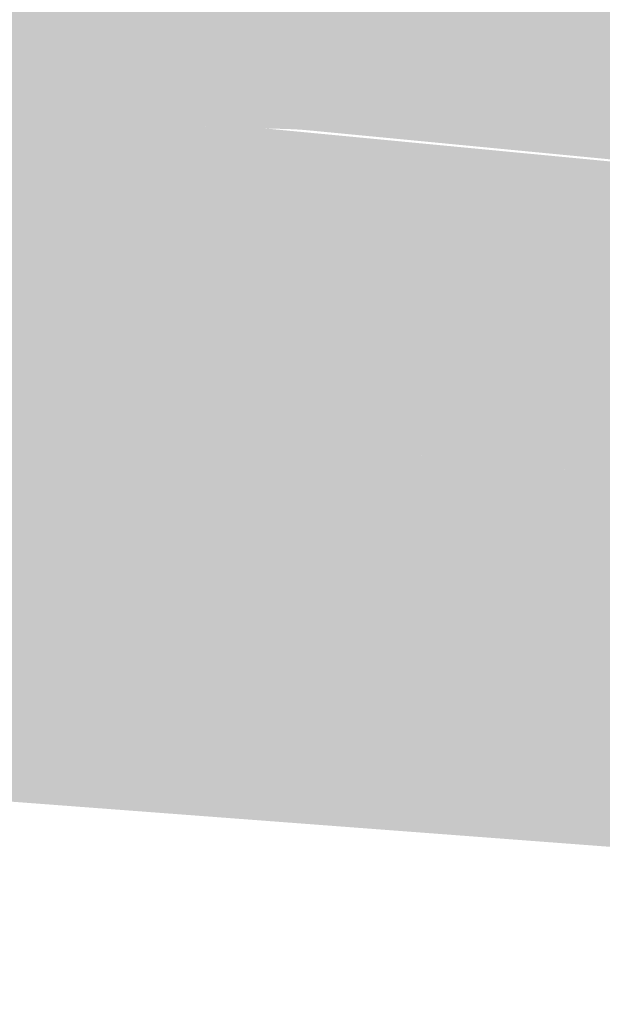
# Model space of a CAD drawing. Header units: metres. Extents: x -862 to 1262, y -354 to 644.
# Tile 23 of 256: x -536 to -527, y 406 to 422. Entities that reach past the tile are written whole.
import ezdxf

# ---------------------------------------------------------------- set-up
doc = ezdxf.new("R2010")
doc.units = ezdxf.units.M
doc.header["$LTSCALE"] = 0.5
doc.layers.add('BPR_Verkehr_220520', color=7, linetype='Continuous')

msp = doc.modelspace()

# ---------------------------------------------------------------- hatches: boundary and pattern name
at = {"layer": 'BPR_Verkehr_220520', "linetype": 'Continuous', "lineweight": 0, "true_color": 0xe4e6e5, "transparency": 33554687}
h = msp.add_hatch(color=254, dxfattribs=at)
h.paths.add_polyline_path([(-698.9240738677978, 452.6214553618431), (-699.733108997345, 450.9008955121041), (-683.8798624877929, 406.3282036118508), (-682.0868180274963, 406.9708919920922), (-682.2006113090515, 407.3141090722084), (-682.3072113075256, 407.6317090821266), (-682.6753125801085, 409.0435167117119), (-682.8964143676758, 410.4856725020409), (-682.9681765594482, 411.9429128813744), (-682.8898396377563, 413.3998146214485), (-682.6622327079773, 414.8409580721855), (-682.2877647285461, 416.2510903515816), (-681.770399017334, 417.6152868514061), (-681.1156113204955, 418.9191090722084), (-680.2874557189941, 420.1578165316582), (-679.8508535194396, 420.7239383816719), (-679.3131113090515, 421.3756090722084), (-678.0912253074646, 422.7971613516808), (-676.6928651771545, 424.336823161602), (-676.3112959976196, 424.7381709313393), (-675.6341606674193, 425.4253893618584), (-674.9329056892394, 426.0879773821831), (-674.2084264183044, 426.7250890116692), (-673.461647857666, 427.335910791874), (-672.6935235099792, 427.9196628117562), (-671.9050340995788, 428.4755997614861), (-671.0971863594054, 429.0030118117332), (-670.2710117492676, 429.5012255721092), (-669.6467505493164, 429.8478969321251), (-669.0105134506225, 430.1720656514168), (-668.363109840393, 430.4733156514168), (-667.7053649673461, 430.7512629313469), (-667.0381172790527, 431.0055531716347), (-666.362217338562, 431.2358622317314), (-665.6785267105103, 431.4418965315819), (-664.9879169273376, 431.6233934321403), (-664.5536594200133, 431.7241551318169), (-664.1172639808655, 431.8152129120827), (-663.6789474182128, 431.8965215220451), (-663.2389274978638, 431.9680405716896), (-662.7974228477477, 432.0297345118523), (-662.3546528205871, 432.0815727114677), (-661.9108373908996, 432.1235294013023), (-661.4661971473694, 432.1555851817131), (-661.3796638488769, 432.160666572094), (-661.2931093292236, 432.1653728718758), (-661.2065352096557, 432.1697039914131), (-661.1199431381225, 432.1736598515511), (-661.033334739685, 432.177240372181), (-660.9467116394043, 432.1804454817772), (-660.8600754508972, 432.1832751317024), (-660.7734278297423, 432.1857292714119), (-659.3037338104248, 432.2133608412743), (-657.8337924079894, 432.2193861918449), (-656.3639212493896, 432.2038040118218), (-654.8944379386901, 432.1666176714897), (-653.4256599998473, 432.107835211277), (-651.957904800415, 432.0274693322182), (-650.4914894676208, 431.9255373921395), (-649.0267308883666, 431.8020614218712), (-648.6323390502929, 431.7651060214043), (-648.2380966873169, 431.726588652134), (-647.8440100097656, 431.6865099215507), (-647.4500851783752, 431.6448704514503), (-647.0563283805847, 431.6016709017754), (-646.6627457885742, 431.5569119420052), (-646.2693435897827, 431.5105942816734), (-645.876127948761, 431.4627186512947), (-608.2617194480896, 426.807386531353), (-607.1510102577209, 426.6706997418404), (-606.0401131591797, 426.5355490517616), (-604.9290302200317, 426.4019347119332), (-603.8177635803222, 426.2698569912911), (-602.7063153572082, 426.1393161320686), (-601.5946876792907, 426.0103123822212), (-600.4828826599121, 425.8828460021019), (-599.3709024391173, 425.7569172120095), (-598.5944911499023, 425.6699139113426), (-597.8179962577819, 425.5836602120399), (-597.0414184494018, 425.4981562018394), (-596.2647584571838, 425.4134019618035), (-595.488016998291, 425.3293975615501), (-594.7111948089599, 425.2461431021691), (-593.9342925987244, 425.1636386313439), (-593.157311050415, 425.081884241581), (-592.8507887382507, 425.0498408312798), (-592.5442543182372, 425.0179134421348), (-592.2377077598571, 424.986102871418), (-591.9311490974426, 424.954409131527), (-591.6245783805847, 424.922832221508), (-591.3179956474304, 424.8913721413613), (-591.0114009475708, 424.8600289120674), (-590.7047943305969, 424.8288025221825), (-590.0991783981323, 424.7674702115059), (-589.4935164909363, 424.7065935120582), (-588.8878089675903, 424.6461724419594), (-588.2820561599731, 424.5862070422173), (-587.6762584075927, 424.5266973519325), (-587.0704160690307, 424.467643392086), (-586.4645294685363, 424.4090452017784), (-585.8585994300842, 424.3508980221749), (-585.7824177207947, 424.3436204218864), (-585.706234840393, 424.3363499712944), (-585.6300512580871, 424.3290867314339), (-585.5538670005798, 424.3218307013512), (-585.4776820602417, 424.3145818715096), (-585.4014964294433, 424.3073402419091), (-585.3253101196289, 424.3001058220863), (-585.2491237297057, 424.2928786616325), (-561.4382702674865, 422.0352803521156), (-560.9383931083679, 421.9878850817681), (-559.5104947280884, 421.852500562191), (-559.2485393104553, 421.8277504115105), (-558.9865676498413, 421.8031726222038), (-558.7245798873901, 421.7787672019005), (-558.4625761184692, 421.7545341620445), (-558.2005564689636, 421.7304735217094), (-557.9385210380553, 421.7065852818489), (-557.6764699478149, 421.6828694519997), (-557.4144033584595, 421.6593255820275), (-556.2937040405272, 421.4873068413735), (-555.2035251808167, 421.1757512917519), (-554.1611694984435, 420.7295994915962), (-553.1831803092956, 420.1559323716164), (-552.2850793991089, 419.4638546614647), (-551.4811206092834, 418.6643504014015), (-550.7840636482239, 417.770108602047), (-550.2049715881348, 416.795321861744), (-550.0134033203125, 416.3972869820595), (-549.841606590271, 415.9903274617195), (-549.689995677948, 415.5754247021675), (-549.5589362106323, 415.1535792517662), (-549.4487442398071, 414.7258084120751), (-549.3596854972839, 414.2931437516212), (-549.2919747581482, 413.8566286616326), (-549.2457752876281, 413.4173158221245), (-549.242875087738, 413.3803352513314), (-549.24012733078, 413.343343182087), (-549.2375320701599, 413.3063400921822), (-549.2350893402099, 413.2693266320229), (-549.2327991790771, 413.2323034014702), (-549.230661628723, 413.1952710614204), (-549.2286767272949, 413.1582302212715), (-549.2268445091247, 413.1211813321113), (-549.2258451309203, 413.0995414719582), (-549.2248978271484, 413.0778992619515), (-549.2240026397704, 413.0562548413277), (-549.223159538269, 413.0346083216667), (-549.2223685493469, 413.0129598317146), (-549.2216296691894, 412.9913095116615), (-549.2209429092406, 412.9696574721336), (-549.2203082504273, 412.948003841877), (-549.605615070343, 407.2321739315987), (-544.168897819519, 406.8213330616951), (-543.9325186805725, 409.9493727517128), (-543.8531610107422, 410.9995243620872), (-543.5297781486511, 412.8751601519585), (-542.8568813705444, 414.6555522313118), (-541.8588468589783, 416.2762043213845), (-540.5718293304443, 417.6784068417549), (-539.0424521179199, 418.8113637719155), (-537.3261182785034, 419.6340327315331), (-535.485003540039, 420.1166118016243), (-533.5858039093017, 420.2416191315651), (-533.3607197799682, 420.2350219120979), (-533.1356318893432, 420.2285514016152), (-532.9105403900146, 420.2222076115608), (-532.6854453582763, 420.2159905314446), (-532.4603468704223, 420.2099001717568), (-532.2352449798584, 420.2039365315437), (-532.0101397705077, 420.198099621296), (-531.7850313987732, 420.1923894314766), (-531.7319487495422, 420.1908227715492), (-531.6788820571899, 420.1887863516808), (-531.6258354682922, 420.1862803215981), (-531.5728131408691, 420.1833048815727), (-531.5198192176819, 420.1798602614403), (-531.4668578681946, 420.175946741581), (-531.413933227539, 420.1715646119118), (-531.3610494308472, 420.1667142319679), (-471.8896987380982, 414.4466201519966), (-471.8167298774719, 414.4340952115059), (-471.7464104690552, 414.4109325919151), (-471.6802822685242, 414.377640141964), (-471.6197951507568, 414.3349478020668), (-471.5662753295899, 414.2837916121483), (-471.5208962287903, 414.2252932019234), (-471.4846528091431, 414.1607351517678), (-471.458339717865, 414.0915329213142), (-470.9498751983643, 412.3469959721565), (-467.074003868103, 411.9742055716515), (-456.5845948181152, 410.9653095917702), (-455.4479799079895, 410.7725371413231), (-454.350874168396, 410.41839920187), (-453.3160606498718, 409.9102499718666), (-452.3650287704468, 409.2586419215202), (-451.517528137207, 408.4771066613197), (-450.791158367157, 407.5818739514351), (-450.2010035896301, 406.5915346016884), (-449.7593130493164, 405.5266565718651), (-449.7466848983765, 405.4883630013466), (-449.7342498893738, 405.4500062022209), (-449.7220083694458, 405.4115872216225), (-449.709960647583, 405.3731070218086), (-449.6981070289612, 405.3345665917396), (-449.686447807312, 405.2959669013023), (-449.6749832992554, 405.2573089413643), (-449.6637138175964, 405.2185938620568), (-449.648486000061, 405.1650859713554), (-449.6336304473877, 405.1114735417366), (-449.6191480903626, 405.0577591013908), (-449.6050396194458, 405.0039452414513), (-449.5913057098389, 404.9500345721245), (-449.5779470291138, 404.8960297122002), (-449.5649642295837, 404.8419332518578), (-449.5523579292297, 404.7877478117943), (-448.3920222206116, 399.7205241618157), (-441.9215713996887, 399.5003504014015), (-441.9113037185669, 399.602522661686), (-441.8999874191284, 399.7045840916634), (-441.8876236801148, 399.8065239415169), (-441.8742138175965, 399.9083314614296), (-441.8597592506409, 400.0099959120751), (-441.8442614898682, 400.1115065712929), (-441.8277221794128, 400.2128527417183), (-441.8101431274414, 400.314023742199), (-441.803417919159, 400.3511796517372), (-441.7965524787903, 400.3883097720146), (-441.7895468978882, 400.4254137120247), (-441.782401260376, 400.4624909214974), (-441.7751156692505, 400.4995408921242), (-441.7676902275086, 400.5365630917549), (-441.7601250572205, 400.5735569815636), (-441.7524202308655, 400.6105221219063), (-441.6112498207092, 401.1939630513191), (-441.4353269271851, 401.7678825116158), (-441.2252854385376, 402.3302124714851), (-440.9818822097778, 402.878926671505), (-440.7059943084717, 403.412047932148), (-440.3986158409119, 403.9276552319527), (-440.0608543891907, 404.4238906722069), (-439.6939270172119, 404.8989661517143), (-439.6700663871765, 404.9279028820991), (-439.6460973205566, 404.9567500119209), (-439.6220202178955, 404.9855070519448), (-439.5978354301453, 405.0141735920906), (-439.5735433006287, 405.0427492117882), (-439.5491441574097, 405.0712335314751), (-439.5246383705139, 405.0996261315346), (-439.5000264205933, 405.1279264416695), (-438.9174169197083, 405.7409368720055), (-438.2850945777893, 406.3025275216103), (-437.607581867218, 406.8086817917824), (-436.8897245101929, 407.2557795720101), (-436.1366567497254, 407.6406231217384), (-435.3537646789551, 407.9604599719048), (-434.5466476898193, 408.2130025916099), (-433.7210793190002, 408.396449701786), (-433.6839800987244, 408.4029888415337), (-433.6468564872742, 408.4093881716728), (-433.6097090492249, 408.4156476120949), (-433.5725382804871, 408.4217670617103), (-433.5353447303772, 408.4277464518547), (-433.4981289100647, 408.4335856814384), (-433.4608913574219, 408.4392846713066), (-433.4236326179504, 408.444843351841), (-433.2138966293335, 408.4734657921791), (-433.0036017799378, 408.4976423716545), (-432.792842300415, 408.5173622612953), (-432.5817126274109, 408.5326166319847), (-432.3703073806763, 408.5433986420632), (-432.1587212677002, 408.5497034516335), (-431.9470491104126, 408.5515282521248), (-431.7353857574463, 408.5488722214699), (-431.6598614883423, 408.5468393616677), (-431.5843547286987, 408.5442360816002), (-431.5088697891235, 408.541062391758), (-431.4334109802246, 408.5373184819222), (-431.3579826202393, 408.5330045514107), (-431.2825890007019, 408.5281208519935), (-431.2072344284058, 408.5226676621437), (-431.1319232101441, 408.516645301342), (-431.115195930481, 408.515229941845), (-431.098471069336, 408.5137865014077), (-431.0817486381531, 408.5123149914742), (-431.0650287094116, 408.5108154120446), (-431.0483113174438, 408.5092877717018), (-431.0315965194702, 408.507732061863), (-431.014884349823, 408.5061483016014), (-430.9981748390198, 408.5045364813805), (-429.8108804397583, 408.3913689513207), (-429.1806362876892, 408.3332186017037), (-428.5502717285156, 408.2763892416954), (-427.9197894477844, 408.2208810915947), (-427.2891922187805, 408.1666944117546), (-426.6584828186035, 408.1138294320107), (-426.0276639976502, 408.0622863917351), (-425.3967385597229, 408.0120655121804), (-424.765709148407, 407.9631670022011), (-424.1666581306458, 407.567010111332), (-422.3442588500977, 407.4370523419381), (-420.521107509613, 407.3181092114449), (-418.6972707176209, 407.2101850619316), (-416.8728150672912, 407.1132838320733), (-415.0478071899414, 407.0274090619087), (-413.222313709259, 406.9525638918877), (-411.3964012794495, 406.8887510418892), (-409.5701366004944, 406.8359728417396), (-408.7588043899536, 406.8114880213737), (-407.9477127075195, 406.7800279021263), (-407.136921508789, 406.7415948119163), (-406.3264907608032, 406.6961915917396), (-405.5164803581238, 406.6438215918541), (-404.7069502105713, 406.5844886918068), (-403.8979601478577, 406.5181972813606), (-403.0895700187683, 406.4449522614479), (-337.0833149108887, 400.1781649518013), (-336.6982389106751, 400.1540663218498), (-336.3124102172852, 400.1547670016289), (-335.9274242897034, 400.1802641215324), (-335.5448730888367, 400.230452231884), (-335.166338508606, 400.3051238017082), (-334.793385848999, 400.403970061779), (-334.4275573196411, 400.5265822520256), (-334.0703645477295, 400.6724509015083), (-333.8316809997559, 400.7728834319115), (-333.5888862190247, 400.8629235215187), (-333.3424324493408, 400.9424034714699), (-333.0927787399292, 401.01117522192), (-332.8403901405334, 401.0691106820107), (-332.5857367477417, 401.1161019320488), (-332.3292929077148, 401.1520614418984), (-332.0715363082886, 401.1769222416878), (-331.9448769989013, 401.1850390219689), (-331.8180743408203, 401.1904749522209), (-331.6911850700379, 401.1932274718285), (-331.5642659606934, 401.1932953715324), (-331.4373738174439, 401.1906786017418), (-331.3105654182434, 401.1853783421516), (-331.1838975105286, 401.1773969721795), (-331.0574267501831, 401.1667380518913), (-316.6149819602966, 399.7955694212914), (-316.1051357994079, 399.7339180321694), (-315.5991270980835, 399.6461729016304), (-315.0982904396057, 399.5325654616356), (-314.6039467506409, 399.3933953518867), (-314.1173998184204, 399.2290296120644), (-313.6399328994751, 399.0399017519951), (-313.172805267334, 398.8265105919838), (-312.7172489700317, 398.5894189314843), (-312.4436175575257, 398.4283517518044), (-312.1788891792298, 398.2530359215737), (-311.9238058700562, 398.0639611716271), (-311.6790819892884, 397.8616569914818), (-311.4454028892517, 397.6466899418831), (-311.2234229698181, 397.4196620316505), (-311.0137638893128, 397.1812090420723), (-310.8170127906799, 396.9319987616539), (-303.4797761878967, 401.8853854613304), (-303.6926952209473, 402.2303774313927), (-303.8796245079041, 402.5901153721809), (-304.0395476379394, 402.9626452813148), (-304.1715957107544, 403.3459431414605), (-304.2750512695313, 403.7379264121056), (-304.349352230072, 404.1364653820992), (-304.3940948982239, 404.5393947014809), (-304.4090361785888, 404.9445251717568), (-304.3880193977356, 405.4248821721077), (-304.325129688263, 405.9015680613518), (-304.2208476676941, 406.3709397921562), (-304.0759703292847, 406.8294101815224), (-303.8916048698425, 407.2734754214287), (-303.6691603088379, 407.6997417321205), (-303.4103366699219, 408.1049514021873), (-303.1171119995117, 408.4860076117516), (-308.4660243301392, 415.1750665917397), (-308.5006226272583, 415.1426362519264), (-308.5351108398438, 415.1100889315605), (-308.5694886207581, 415.0774249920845), (-308.6037555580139, 415.04464479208), (-308.6379112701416, 415.0117487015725), (-308.6719553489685, 414.9787371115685), (-308.7058874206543, 414.9456104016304), (-308.7397071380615, 414.9123689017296), (-309.5611798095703, 414.1568714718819), (-310.4333208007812, 413.4604780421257), (-311.3518866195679, 412.8265769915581), (-312.3124078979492, 412.2582526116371), (-313.3102111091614, 411.7582701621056), (-314.3404413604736, 411.3290623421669), (-315.3980859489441, 410.9727175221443), (-316.4779988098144, 410.690969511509), (-316.5163759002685, 410.6824240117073), (-316.5547738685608, 410.6739728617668), (-316.5931924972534, 410.6656160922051), (-316.6316315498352, 410.6573537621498), (-316.6700907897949, 410.6491859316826), (-316.7085699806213, 410.6411126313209), (-316.7470688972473, 410.6331339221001), (-316.7855872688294, 410.6252496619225), (-317.0599200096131, 410.5719401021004), (-317.3351419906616, 410.5234301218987), (-317.6111692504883, 410.4797345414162), (-317.8879175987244, 410.4408666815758), (-318.1653025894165, 410.4068384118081), (-318.4432395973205, 410.377660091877), (-318.7216438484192, 410.3533406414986), (-319.0004301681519, 410.3338840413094), (-319.0411698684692, 410.3314006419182), (-319.081911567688, 410.3289213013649), (-319.1226535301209, 410.3264461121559), (-319.163395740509, 410.3239750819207), (-319.2041381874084, 410.3215082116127), (-319.2448809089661, 410.3190455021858), (-319.2856238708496, 410.3165869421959), (-319.3263665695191, 410.3141325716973), (-319.4021290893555, 410.3095796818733), (-319.4778914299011, 410.3050412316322), (-319.5536546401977, 410.3005171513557), (-319.6294186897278, 410.2960074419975), (-319.7051835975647, 410.2915121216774), (-319.7809493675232, 410.2870311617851), (-319.8567159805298, 410.2825645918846), (-319.9324843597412, 410.278112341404), (-320.0461043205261, 410.2714637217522), (-320.1597261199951, 410.2648464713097), (-320.2733497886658, 410.2582615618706), (-320.3869753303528, 410.251709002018), (-320.5006027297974, 410.2451887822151), (-320.6142319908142, 410.2387009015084), (-320.727863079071, 410.2322453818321), (-320.8414960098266, 410.2258222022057), (-320.8865078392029, 410.2232870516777), (-320.9315199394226, 410.2207567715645), (-320.9765323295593, 410.2182315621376), (-321.021544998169, 410.2157114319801), (-321.0665579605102, 410.2131963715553), (-321.1115711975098, 410.2106863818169), (-321.1565847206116, 410.2081814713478), (-321.2015985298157, 410.2056816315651), (-321.2578179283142, 410.2030916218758), (-321.3140760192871, 410.2015564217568), (-321.3703530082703, 410.2010768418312), (-321.4266290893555, 410.201653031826), (-321.4828844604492, 410.2032847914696), (-321.5390993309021, 410.2059715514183), (-321.5952538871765, 410.2097123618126), (-321.6513284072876, 410.2145059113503), (-331.7910863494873, 411.1771981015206), (-334.2798943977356, 411.4134913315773), (-335.6721774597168, 411.545677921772), (-341.3250061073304, 412.0823706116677), (-352.4581547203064, 413.1393776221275), (-354.9469627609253, 413.3756708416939), (-366.4552095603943, 414.4682905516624), (-368.9440175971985, 414.7045837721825), (-386.9032679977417, 416.4096767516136), (-389.3920760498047, 416.6459699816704), (-401.1790587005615, 417.7650535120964), (-403.6678667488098, 418.0013467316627), (-419.9118178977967, 419.5435852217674), (-420.0835806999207, 419.5599530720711), (-420.2553319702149, 419.5764404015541), (-420.4270717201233, 419.593047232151), (-420.5987998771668, 419.6097735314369), (-420.7705163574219, 419.6266193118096), (-420.94222108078, 419.6435845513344), (-421.1139139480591, 419.6606692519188), (-421.2855948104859, 419.6778733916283), (-421.5343271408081, 419.7030130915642), (-421.7830340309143, 419.7284031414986), (-422.031715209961, 419.7540439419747), (-422.2803703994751, 419.7799354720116), (-422.5289993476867, 419.8060776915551), (-422.7776018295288, 419.8324705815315), (-423.026177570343, 419.8591141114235), (-423.27472631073, 419.8860082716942), (-423.2751157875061, 419.8824256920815), (-423.3364038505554, 419.8939911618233), (-423.3976986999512, 419.9055205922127), (-423.4590003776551, 419.9170136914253), (-423.5203088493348, 419.9284704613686), (-423.5816241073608, 419.9398908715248), (-423.6429461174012, 419.951274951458), (-423.7042748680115, 419.9626226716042), (-423.7656103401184, 419.9739340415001), (-423.7717566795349, 419.9405502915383), (-425.1702356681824, 420.1977088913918), (-426.5721521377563, 420.4354151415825), (-427.9772355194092, 420.6536231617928), (-429.3852146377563, 420.8522908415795), (-430.7958177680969, 421.031379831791), (-432.2087726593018, 421.1908555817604), (-433.6238066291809, 421.3306873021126), (-435.0406465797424, 421.4508480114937), (-440.167746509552, 421.9439845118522), (-441.1463787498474, 422.099769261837), (-442.0982432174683, 422.3753485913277), (-443.0087349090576, 422.7664941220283), (-443.8638836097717, 423.2672042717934), (-444.6505682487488, 423.8697963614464), (-445.3567182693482, 424.5650244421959), (-445.971498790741, 425.3422212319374), (-446.4854768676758, 426.1894617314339), (-446.671528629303, 426.5395995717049), (-446.8400035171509, 426.8985257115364), (-446.9904877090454, 427.2653584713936), (-447.122611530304, 427.6391967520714), (-447.2360504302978, 428.0191222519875), (-447.3305257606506, 428.4042016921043), (-447.4058054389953, 428.7934891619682), (-447.4617045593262, 429.1860283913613), (-448.144505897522, 435.0119110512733), (-448.3912080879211, 436.8820848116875), (-453.5992082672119, 437.6305918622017), (-453.5770010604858, 437.5521230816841), (-453.5554344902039, 437.4734757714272), (-453.5345100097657, 437.3946552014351), (-453.5142290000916, 437.315666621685), (-453.4945928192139, 437.2365152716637), (-453.4756027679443, 437.1572064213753), (-453.4572601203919, 437.0777453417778), (-453.4395660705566, 436.9981373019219), (-453.2132246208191, 435.1175267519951), (-453.3455613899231, 433.2279732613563), (-453.8318312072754, 431.3972720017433), (-454.6545870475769, 429.6911072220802), (-455.7843090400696, 428.1706948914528), (-457.180463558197, 426.8905863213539), (-458.7929575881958, 425.8967108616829), (-460.5639360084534, 425.2247280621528), (-460.9877226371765, 425.0928008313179), (-461.4150578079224, 424.9728651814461), (-461.8456022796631, 424.8650163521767), (-462.2790142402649, 424.7693399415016), (-462.7149496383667, 424.6859119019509), (-463.1530623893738, 424.6147984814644), (-463.5930047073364, 424.5560561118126), (-464.0344273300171, 424.5097314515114), (-464.2805631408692, 424.4835636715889), (-464.5271863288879, 424.4624782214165), (-464.7741919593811, 424.4464840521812), (-465.021474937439, 424.4355879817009), (-465.2689300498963, 424.4297946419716), (-465.5164519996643, 424.4291064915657), (-465.763935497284, 424.4335238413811), (-466.0112752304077, 424.4430447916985), (-466.0818296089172, 424.4466980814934), (-466.1523612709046, 424.4507664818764), (-466.2228677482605, 424.4552500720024), (-466.2933466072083, 424.4601487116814), (-466.3637954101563, 424.4654622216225), (-466.4342117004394, 424.4711904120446), (-466.5045930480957, 424.4773331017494), (-466.5749370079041, 424.4838900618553), (-593.8502686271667, 436.7255301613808), (-594.0957552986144, 436.7594243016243), (-594.3376069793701, 436.8134639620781), (-594.5741733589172, 436.8872804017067), (-594.8038401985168, 436.9803699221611), (-595.025040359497, 437.0920973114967), (-595.236264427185, 437.2217002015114), (-595.4360711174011, 437.3682942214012), (-595.6230970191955, 437.5308790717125), (-596.0878776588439, 438.0034893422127), (-596.5166131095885, 438.5090260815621), (-596.9069777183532, 439.0447470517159), (-597.2568539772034, 439.6077462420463), (-597.5643439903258, 440.1949696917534), (-597.8277797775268, 440.8032320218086), (-598.0457323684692, 441.4292337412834), (-598.2170194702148, 442.0695791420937), (-598.2257427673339, 442.1081643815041), (-598.2342963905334, 442.1467876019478), (-598.2426801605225, 442.1854480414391), (-598.2508939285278, 442.2241449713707), (-598.2589375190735, 442.2628776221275), (-598.2668107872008, 442.301645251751), (-598.2745135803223, 442.3404471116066), (-598.2820457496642, 442.3792824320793), (-598.3114525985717, 442.5406449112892), (-598.337913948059, 442.7025164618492), (-598.3614209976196, 442.864843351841), (-598.3819659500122, 443.0275716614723), (-598.3995419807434, 443.1906473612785), (-598.4141432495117, 443.3540162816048), (-598.4257649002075, 443.5176241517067), (-598.4344030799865, 443.6814166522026), (-598.4471615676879, 444.0239528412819), (-598.4555704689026, 444.3666233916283), (-598.4596284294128, 444.7093730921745), (-598.4593348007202, 445.052146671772), (-598.454689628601, 445.3948889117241), (-598.4456936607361, 445.7375445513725), (-598.4323483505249, 446.0800583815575), (-598.4146562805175, 446.4223752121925), (-598.4124537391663, 446.4598642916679), (-598.410199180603, 446.4973502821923), (-598.4078924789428, 446.5348330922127), (-598.4055336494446, 446.5723126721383), (-598.4031226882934, 446.6097889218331), (-598.4006596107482, 446.6472617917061), (-598.3981444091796, 446.684731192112), (-598.3955770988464, 446.7221970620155), (-598.3931433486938, 446.7570272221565), (-598.3906646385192, 446.7918542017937), (-598.3881408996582, 446.8266779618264), (-598.3855721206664, 446.8614984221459), (-598.3829583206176, 446.8963155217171), (-598.3802994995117, 446.9311292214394), (-598.3775956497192, 446.9659394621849), (-598.3748467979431, 447.0007461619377), (-597.9798539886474, 451.9613634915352), (-603.9464456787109, 452.36105945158), (-604.2394252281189, 448.9806540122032), (-604.3742859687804, 447.4246274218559), (-604.4396921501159, 446.6699692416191), (-604.4866543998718, 446.2248085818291), (-604.550186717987, 445.7817091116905), (-604.63020072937, 445.3412874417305), (-604.7265850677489, 444.9041564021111), (-604.8392056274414, 444.4709242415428), (-604.9679057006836, 444.0421938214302), (-605.1125062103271, 443.6185616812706), (-605.2728059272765, 443.2006173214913), (-605.2875194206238, 443.1644654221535), (-605.3023504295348, 443.1283615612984), (-605.3172987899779, 443.0923061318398), (-605.3323643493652, 443.0562995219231), (-605.3475469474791, 443.0203421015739), (-605.3628464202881, 442.9844342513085), (-605.3782626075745, 442.9485763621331), (-605.3937952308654, 442.9127687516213), (-605.4462622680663, 442.7941091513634), (-605.5000091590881, 442.6760237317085), (-605.555029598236, 442.5585263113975), (-605.6113171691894, 442.4416306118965), (-605.6688652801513, 442.3253503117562), (-605.7276672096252, 442.2096989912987), (-605.7877160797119, 442.094690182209), (-605.8490048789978, 441.9803373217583), (-605.8878589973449, 441.9093469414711), (-605.9271909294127, 441.8386202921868), (-605.9669989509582, 441.7681604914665), (-606.0072812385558, 441.6979707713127), (-606.0480359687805, 441.628054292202), (-606.0892612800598, 441.5584142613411), (-606.1309552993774, 441.4890538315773), (-606.1731161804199, 441.4199760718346), (-606.6725290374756, 440.7245115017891), (-607.2658472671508, 440.1072128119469), (-607.9409888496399, 439.5806503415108), (-608.6842055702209, 439.1555467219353), (-609.4803629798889, 438.8405585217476), (-610.3132485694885, 438.6420999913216), (-611.1659019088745, 438.5642124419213), (-612.0209600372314, 438.6084819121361), (-619.7508915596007, 439.5651737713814), (-620.3463483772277, 439.638870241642), (-620.5612964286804, 437.9021211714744), (-622.5488830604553, 438.1481140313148), (-623.2621178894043, 438.2363872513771), (-623.6229397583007, 438.2843828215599), (-623.9828285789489, 438.3389357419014), (-624.3416649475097, 438.4000294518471), (-624.6993300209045, 438.467643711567), (-625.0557052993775, 438.5417561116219), (-625.4106727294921, 438.6223421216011), (-625.7641147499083, 438.7093750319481), (-626.1159142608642, 438.8028260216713), (-626.3269500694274, 438.8610827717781), (-626.5379153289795, 438.9195940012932), (-626.7488098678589, 438.9783596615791), (-626.9596333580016, 439.0373796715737), (-627.1703855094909, 439.0966539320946), (-627.3810660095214, 439.1561823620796), (-627.5916745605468, 439.2159648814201), (-627.8022109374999, 439.2760014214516), (-630.4903129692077, 440.0216230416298), (-633.1897389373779, 440.7251452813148), (-635.8998295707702, 441.3863962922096), (-638.619922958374, 442.0052145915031), (-641.3493547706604, 442.581449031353), (-644.0874583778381, 443.1149588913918), (-646.8335650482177, 443.6056138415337), (-649.5870040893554, 444.0532940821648), (-651.6244202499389, 444.3661034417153), (-653.6624716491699, 444.6747468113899), (-655.7011497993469, 444.9792229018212), (-657.7404461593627, 445.2795304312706), (-659.7803522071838, 445.575668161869), (-661.8208594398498, 445.8676348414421), (-663.8619592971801, 446.1554292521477), (-665.9036432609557, 446.4390501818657), (-668.430758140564, 446.7710771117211), (-670.9618991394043, 447.0708717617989), (-673.4966551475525, 447.3383854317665), (-676.0346144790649, 447.5735746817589), (-678.5753649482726, 447.776401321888), (-681.118493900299, 447.9468323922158), (-683.6635882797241, 448.0848402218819), (-686.2102347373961, 448.1904023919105), (-686.674168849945, 448.2066725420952), (-686.6741687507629, 448.2066756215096), (-687.5662964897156, 448.2533203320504), (-688.4562951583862, 448.3305860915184), (-689.343114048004, 448.4383816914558), (-690.225706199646, 448.5765798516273), (-691.1030296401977, 448.7450174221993), (-691.9740486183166, 448.9434955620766), (-692.8377348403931, 449.1717799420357), (-693.6930714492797, 449.429592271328), (-694.4220439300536, 449.6871991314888), (-695.134413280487, 449.9876855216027), (-695.827659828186, 450.3299886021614), (-696.4993315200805, 450.7128976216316), (-697.1470526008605, 451.1350582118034), (-697.7685320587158, 451.5949771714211), (-698.3615716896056, 452.091027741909)])
h.paths.add_polyline_path([(-314.4534367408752, 406.8875821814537), (-314.2461105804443, 406.8794389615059), (-314.0449273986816, 406.8286875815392), (-313.8585481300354, 406.7375111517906), (-313.6949964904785, 406.609834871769), (-313.5613134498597, 406.4511552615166), (-313.4632541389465, 406.2683035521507), (-313.405040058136, 406.0691516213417), (-313.3891773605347, 405.862273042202), (-313.4311185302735, 404.3321565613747), (-313.4575713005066, 404.1294769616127), (-313.5246820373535, 403.9364098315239), (-313.6296469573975, 403.7610213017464), (-313.7680807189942, 403.6106389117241), (-313.9341997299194, 403.4915454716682), (-314.121063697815, 403.4087165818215), (-314.3208656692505, 403.3656127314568), (-314.5252582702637, 403.3640333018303), (-327.2061687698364, 404.5679615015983), (-327.3433038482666, 404.5940301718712), (-327.47323279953, 404.6450602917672), (-327.591454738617, 404.7192841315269), (-327.6938743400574, 404.8141304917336), (-327.7769436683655, 404.9263137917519), (-327.8377851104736, 405.0519478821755), (-327.8742910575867, 405.1866806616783), (-327.8851981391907, 405.3258448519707), (-327.8701260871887, 405.4646197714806), (-327.8295982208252, 405.5981979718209), (-327.7650184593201, 405.7219521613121), (-327.6786239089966, 405.8315953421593), (-327.5734073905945, 405.923329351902), (-327.4530137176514, 405.9939764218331), (-327.3216134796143, 406.0410892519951), (-327.1837584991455, 406.0630358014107)])
h.paths.add_polyline_path([(-435.5978105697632, 416.1937824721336), (-435.2678997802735, 416.1893640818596), (-434.938730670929, 416.1668174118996), (-433.2490071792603, 416.0042958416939), (-432.2713347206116, 415.9054106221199), (-431.2946811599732, 415.7969230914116), (-430.3191408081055, 415.6788437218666), (-429.3448078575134, 415.5511839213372), (-428.3717763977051, 415.4139560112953), (-427.4001403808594, 415.2671732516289), (-426.4299936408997, 415.1108498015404), (-425.4614298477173, 414.9450007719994), (-425.1624679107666, 414.8922957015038), (-424.9967999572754, 414.8618872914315), (-424.8315747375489, 414.829158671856), (-424.6668251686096, 414.794114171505), (-424.5025837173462, 414.7567607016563), (-424.3388827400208, 414.7171056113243), (-424.1757544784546, 414.675156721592), (-424.0132310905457, 414.6309222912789), (-423.8513445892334, 414.5844110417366), (-423.7230288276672, 414.5333077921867), (-423.6062594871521, 414.459542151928), (-423.5049969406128, 414.3656148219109), (-423.4226753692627, 414.2547112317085), (-423.3620866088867, 414.1305925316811), (-423.3252854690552, 413.997468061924), (-423.3135200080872, 413.8598525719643), (-423.327189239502, 413.7224131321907), (-423.3658295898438, 413.5898107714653), (-423.4281306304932, 413.4665425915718), (-423.5119794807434, 413.3567890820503), (-423.6145325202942, 413.2642724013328), (-423.7323117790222, 413.1921301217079), (-423.8613229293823, 413.1428088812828), (-423.9971907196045, 413.1179813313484), (-424.1353073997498, 413.1184890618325), (-437.3560079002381, 414.3900870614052), (-437.4804451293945, 414.4127710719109), (-437.5993006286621, 414.4560441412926), (-437.7091937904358, 414.5186754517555), (-437.8069989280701, 414.5988835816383), (-437.8899341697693, 414.6943871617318), (-437.9556405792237, 414.802469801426), (-438.0022492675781, 414.920057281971), (-438.0284345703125, 415.0438050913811), (-438.0334516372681, 415.1701933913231), (-438.0171577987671, 415.2956273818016), (-437.9800165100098, 415.4165393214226), (-437.9230841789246, 415.5294901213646), (-437.8479801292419, 415.6312671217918), (-437.7568405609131, 415.7189754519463), (-437.6522577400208, 415.7901204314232), (-437.5372066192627, 415.8426792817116), (-437.2236634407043, 415.9453989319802), (-436.9049478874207, 416.0307280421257), (-436.5820237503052, 416.0984085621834), (-436.2558675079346, 416.1482358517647), (-435.9274654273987, 416.1800592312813)])
h.paths.add_polyline_path([(-556.9285757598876, 427.9000870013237), (-459.8768693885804, 418.5654261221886), (-459.7460734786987, 418.5409882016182), (-459.6216544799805, 418.4938215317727), (-459.5075284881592, 418.4254107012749), (-459.4072876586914, 418.337908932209), (-459.3240870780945, 418.2340703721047), (-459.2605455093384, 418.1171633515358), (-459.2186629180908, 417.9908675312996), (-459.1997575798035, 417.8591581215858), (-459.2044245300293, 417.7261806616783), (-459.2325168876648, 417.5961206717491), (-459.283150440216, 417.4730717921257), (-459.3547314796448, 417.360907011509), (-459.4450069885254, 417.2631567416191), (-459.5511355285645, 417.1828976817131), (-459.6697766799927, 417.1226560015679), (-459.7971961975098, 417.084327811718), (-460.2384251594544, 417.0019092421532), (-460.6824275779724, 416.9360483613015), (-461.1285824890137, 416.8868387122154), (-461.5762656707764, 416.8543491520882), (-462.0248507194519, 416.8386251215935), (-462.473710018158, 416.8396886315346), (-462.9222155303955, 416.8575381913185), (-463.3697397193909, 416.8921488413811), (-557.1173569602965, 425.9090146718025), (-557.3097626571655, 425.9465583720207), (-557.4911469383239, 426.0209171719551), (-557.6545392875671, 426.1292335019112), (-557.7936606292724, 426.2673448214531), (-557.9031646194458, 426.4299435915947), (-557.9788430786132, 426.6107812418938), (-558.0177877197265, 426.8029082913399), (-558.0185025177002, 426.9989414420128), (-557.9809588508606, 427.1913471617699), (-557.9066000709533, 427.3727314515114), (-557.7982837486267, 427.5361238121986), (-557.6601724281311, 427.6752451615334), (-557.4975736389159, 427.7847491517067), (-557.3167359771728, 427.8604276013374), (-557.1246089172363, 427.8993722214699)])
h.paths.add_polyline_path([(-690.8309165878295, 434.818416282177), (-689.2176765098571, 434.7822776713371), (-687.6046828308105, 434.7364439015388), (-685.9919943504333, 434.6808990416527), (-684.3796695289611, 434.6156451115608), (-682.7677668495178, 434.5406844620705), (-681.156344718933, 434.4560198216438), (-679.5454615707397, 434.3616542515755), (-677.9351758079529, 434.2575911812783), (-677.5298699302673, 434.1728890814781), (-677.1631619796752, 433.9806078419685), (-676.8629949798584, 433.6953946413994), (-676.652241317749, 433.3389823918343), (-676.5469601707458, 432.9385293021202), (-676.5551738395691, 432.5245494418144), (-676.676256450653, 432.1285875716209), (-676.9009816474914, 431.780815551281), (-686.605990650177, 420.5387610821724), (-686.7510313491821, 420.4093078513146), (-686.9244721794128, 420.3214828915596), (-687.1146594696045, 420.2811872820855), (-687.3088143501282, 420.2911284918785), (-687.4938913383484, 420.3506385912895), (-687.6574549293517, 420.4557190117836), (-687.7885151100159, 420.59930931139), (-687.8782658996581, 420.7717614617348), (-692.2690953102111, 432.8045024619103), (-692.3513382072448, 433.1579312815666), (-692.3463054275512, 433.5207677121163), (-692.2542890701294, 433.8717785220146), (-692.080674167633, 434.1904216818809), (-691.8356210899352, 434.4580493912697), (-691.5334709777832, 434.6589993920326), (-691.1919063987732, 434.7815116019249)])
at = {"layer": 'BPR_Verkehr_220520', "linetype": 'Continuous', "lineweight": 0, "true_color": 0xb8d2a6, "transparency": 33554687}
h = msp.add_hatch(color=9, dxfattribs=at)
edge = h.paths.add_edge_path()
edge.add_line((-535.6115388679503, 420.0952221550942), (-535.1927594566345, 417.7109563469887))
edge.add_arc((-521.7542898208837, 820.0665751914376), 402.5799752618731, 268.0870616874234, 268.5094600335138)
edge.add_line((-532.2261581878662, 417.6228195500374), (-528.950406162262, 415.6403583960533))
edge.add_line((-528.950406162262, 415.6403583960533), (-529.0069127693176, 415.0132557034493))
edge.add_arc((-533.6287195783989, 363.7210647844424), 51.49999948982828, 81.92786113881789, 84.85113044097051, ccw=False)
edge.add_line((-526.3971000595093, 414.7108051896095), (-526.0590190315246, 414.6628568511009))
edge.add_line((-526.0590190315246, 414.6628568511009), (-525.7116964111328, 417.1118090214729))
edge.add_line((-525.7116964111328, 417.1118090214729), (-528.6952284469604, 418.9174207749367))
edge.add_line((-528.6952284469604, 418.9174207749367), (-528.6952284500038, 418.9174207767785))
edge.add_arc((-533.872813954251, 410.3621529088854), 9.999999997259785, 58.8179807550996, 79.66339468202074)
edge.add_line((-532.0785062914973, 420.1998589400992), (-532.0785062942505, 420.1998589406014))
edge.add_line((-532.0785062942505, 420.1998589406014), (-532.0785063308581, 420.1998589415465))
edge.add_arc((-521.7542888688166, 820.0665984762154), 399.9999985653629, 268.30501308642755, 268.521000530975, ccw=False)
edge.add_line((-533.5858038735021, 420.2416191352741), (-533.5858039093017, 420.2416191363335))
edge.add_arc((-533.8815917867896, 410.245994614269), 10.00000000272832, 88.30501307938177, 99.96198358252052)
at = {"layer": 'BPR_Verkehr_220520', "linetype": 'Continuous', "lineweight": 0, "true_color": 0xece5cf, "transparency": 33554687}
h = msp.add_hatch(color=254, dxfattribs=at)
edge = h.paths.add_edge_path()
edge.add_line((-535.1927594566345, 417.7109563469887), (-535.6115388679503, 420.0952221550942))
edge.add_arc((-533.881591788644, 410.2459946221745), 9.999999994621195, 99.9619835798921, 147.6980283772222)
edge.add_line((-542.3340262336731, 415.5898089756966), (-542.3340262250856, 415.5898089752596))
edge.add_arc((-521.7542887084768, 820.0666007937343), 405.0000008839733, 267.0873083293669, 268.5094599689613)
edge.add_line((-532.2891069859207, 415.2036383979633), (-532.2891069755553, 415.2036383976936))
edge.add_line((-532.2891069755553, 415.2036383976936), (-532.289106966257, 415.2036383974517))
edge.add_arc((-533.6287196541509, 363.7210643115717), 51.49999996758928, 84.85113041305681, 88.50945997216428, ccw=False)
edge.add_line((-529.0069127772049, 415.01325570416), (-529.0069127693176, 415.0132557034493))
edge.add_line((-529.0069127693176, 415.0132557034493), (-528.950406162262, 415.6403583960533))
edge.add_line((-528.950406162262, 415.6403583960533), (-532.2261581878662, 417.6228195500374))
edge.add_arc((-521.7542898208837, 820.0665751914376), 402.5799752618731, 268.0870616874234, 268.5094600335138, ccw=False)
at = {"layer": 'BPR_Verkehr_220520', "linetype": 'Continuous', "lineweight": 0, "true_color": 0xd0ced1, "transparency": 33554687}
h = msp.add_hatch(color=254, dxfattribs=at)
edge = h.paths.add_edge_path()
edge.add_line((-475.6508421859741, 414.8083757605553), (-532.0785061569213, 420.1998589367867))
edge.add_line((-532.0785061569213, 420.1998589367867), (-532.0785061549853, 420.1998589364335))
edge.add_arc((-533.8728143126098, 410.362152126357), 10.0000008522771, 58.81798131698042, 79.6633926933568, ccw=False)
edge.add_line((-528.6952284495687, 418.9174207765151), (-528.6952284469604, 418.9174207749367))
edge.add_line((-528.6952284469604, 418.9174207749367), (-525.7116964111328, 417.1118090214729))
edge.add_line((-525.7116964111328, 417.1118090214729), (-481.064714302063, 412.8244929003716))
edge.add_line((-481.064714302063, 412.8244929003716), (-475.6508421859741, 414.8083757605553))
at = {"layer": 'BPR_Verkehr_220520', "linetype": 'Continuous', "lineweight": 0, "true_color": 0xf7dcdc, "transparency": 33554687}
h = msp.add_hatch(color=254, dxfattribs=at)
edge = h.paths.add_edge_path()
edge.add_arc((-533.628719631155, 363.7210644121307), 49.99999986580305, 81.92786114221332, 88.50946000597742, ccw=False)
edge.add_line((-526.6077297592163, 413.2256671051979), (-489.3674997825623, 407.9440718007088))
edge.add_arc((-486.3484741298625, 429.2310510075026), 21.49999999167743, 261.9278611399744, 278.5451389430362)
edge.add_line((-483.1538206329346, 407.9697201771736), (-477.9626515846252, 408.7497271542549))
edge.add_line((-477.9626515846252, 408.7497271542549), (-477.9626515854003, 408.7497271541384))
edge.add_arc((-479.0770655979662, 416.1664704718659), 7.500000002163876, 278.5451389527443, 307.80960810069)
edge.add_line((-474.4792689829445, 410.2410788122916), (-474.4792689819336, 410.2410788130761))
edge.add_line((-474.4792689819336, 410.2410788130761), (-473.7652508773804, 410.7951198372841))
edge.add_line((-473.7652508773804, 410.7951198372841), (-473.7652508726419, 410.7951198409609))
edge.add_arc((-468.5544147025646, 404.0796759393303), 8.500000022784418, 119.6707973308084, 127.80960804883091, ccw=False)
edge.add_line((-472.762049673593, 411.4651893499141), (-472.7620496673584, 411.465189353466))
edge.add_line((-472.7620496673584, 411.465189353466), (-473.5045734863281, 412.7685152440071))
edge.add_arc((-468.554414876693, 404.0796762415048), 9.999999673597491, 119.670797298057, 127.8096083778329)
edge.add_line((-474.6848101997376, 411.980198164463), (-475.3988283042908, 411.4261571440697))
edge.add_line((-475.3988283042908, 411.4261571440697), (-475.3988283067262, 411.4261571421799))
edge.add_arc((-479.0770655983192, 416.1664704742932), 6.000000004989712, 278.5451389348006, 307.8096080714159, ccw=False)
edge.add_line((-478.1855343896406, 410.2330758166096), (-478.1855343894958, 410.2330758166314))
edge.add_line((-478.1855343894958, 410.2330758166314), (-483.3767034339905, 409.4530688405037))
edge.add_line((-483.3767034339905, 409.4530688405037), (-483.3767034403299, 409.4530688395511))
edge.add_arc((-486.3484741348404, 429.2310510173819), 20.00000000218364, 261.92786117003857, 278.5451389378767, ccw=False)
edge.add_line((-489.1568700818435, 409.4292098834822), (-489.1568700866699, 409.4292098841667))
edge.add_line((-489.1568700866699, 409.4292098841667), (-526.3971000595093, 414.7108051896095))
edge.add_line((-526.3971000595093, 414.7108051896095), (-526.3971000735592, 414.7108051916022))
edge.add_arc((-533.6287196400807, 363.7210642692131), 51.50000000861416, 81.92786116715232, 88.50945998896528)
edge.add_line((-532.2891069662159, 415.203638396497), (-532.2891069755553, 415.20363839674))
edge.add_line((-532.2891069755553, 415.20363839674), (-532.2891070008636, 415.2036383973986))
edge.add_arc((-521.7542892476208, 820.0665921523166), 404.9999922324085, 267.08730834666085, 268.50946001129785, ccw=False)
edge.add_line((-542.3340262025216, 415.5898089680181), (-542.334026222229, 415.5898089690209))
edge.add_arc((-533.8815939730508, 410.2459956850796), 9.999997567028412, 147.6980268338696, 157.1619005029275)
edge.add_line((-543.097644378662, 414.1272797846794), (-543.0976443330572, 414.127279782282))
edge.add_arc((-521.7499317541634, 820.2016620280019), 406.6351297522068, 266.9906771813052, 268.5093412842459)
edge.add_line((-532.3281248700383, 413.7041459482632), (-532.3281248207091, 413.7041459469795))
at = {"layer": 'BPR_Verkehr_220520', "linetype": 'Continuous', "lineweight": 0, "true_color": 0xece5cf, "transparency": 33554687}
h = msp.add_hatch(color=254, dxfattribs=at)
edge = h.paths.add_edge_path()
edge.add_line((-532.3281248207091, 413.7041459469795), (-532.32812482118, 413.7041459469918))
edge.add_arc((-521.7518156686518, 820.1432668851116), 406.5767053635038, 266.99051083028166, 268.5093926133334, ccw=False)
edge.add_line((-543.0976398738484, 414.1272904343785), (-543.0976398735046, 414.1272904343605))
edge.add_line((-543.0976398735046, 414.1272904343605), (-543.0976398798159, 414.1272904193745))
edge.add_arc((-533.8815917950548, 410.2459945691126), 9.99999998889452, 157.1618332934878, 175.6784959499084)
edge.add_line((-543.8531610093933, 410.9995243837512), (-543.8531610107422, 410.9995243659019))
edge.add_line((-543.8531610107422, 410.9995243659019), (-544.168897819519, 406.8213330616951))
edge.add_line((-544.168897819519, 406.8213330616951), (-542.5238929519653, 406.697023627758))
edge.add_line((-542.5238929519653, 406.697023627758), (-542.4929731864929, 407.1061893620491))
edge.add_arc((-539.5015024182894, 406.880130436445), 2.999999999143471, 85.6866281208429, 175.678496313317, ccw=False)
edge.add_line((-539.2758680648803, 409.8716332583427), (-526.5911730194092, 408.914889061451))
edge.add_line((-526.5911730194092, 408.914889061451), (-526.269648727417, 413.1777187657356))
edge.add_line((-526.269648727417, 413.1777187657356), (-526.6077297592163, 413.2256671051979))
edge.add_arc((-533.628719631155, 363.7210644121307), 49.99999986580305, 81.92786114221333, 88.50946000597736)
at = {"layer": 'BPR_Verkehr_220520', "linetype": 'Continuous', "lineweight": 0, "true_color": 0xd0ced1, "transparency": 33554687}
h = msp.add_hatch(color=254, dxfattribs=at)
edge = h.paths.add_edge_path()
edge.add_arc((-521.7542890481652, 820.0665994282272), 406.4999995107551, 267.0852192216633, 268.5094600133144, ccw=False)
edge.add_line((-542.4250503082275, 414.0925002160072), (-542.4250520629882, 414.0924657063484))
edge.add_line((-542.4250520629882, 414.0924657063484), (-542.4250585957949, 414.092466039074))
edge.add_line((-542.4250585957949, 414.092466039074), (-542.4578134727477, 414.0941356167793))
edge.add_line((-542.4578134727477, 414.0941356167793), (-542.4578138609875, 414.0941356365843))
edge.add_arc((-521.7229981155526, 820.56132455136), 406.9957103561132, 266.9895489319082, 267.0797433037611, ccw=False)
edge.add_line((-543.0976439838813, 414.1272797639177), (-543.097644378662, 414.1272797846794))
edge.add_arc((-533.8815957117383, 410.2459962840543), 9.999995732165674, 157.1618997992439, 158.9787893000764)
edge.add_arc((-521.7542890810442, 820.0665958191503), 406.7999959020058, 266.9758098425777, 268.5094600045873)
edge.add_arc((-533.6287195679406, 363.7210682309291), 49.69999604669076, 87.64882966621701, 88.50945996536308, ccw=False)
edge.add_line((-531.5898195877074, 413.3792245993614), (-531.5898196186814, 413.3792246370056))
edge.add_arc((-527.7442464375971, 416.5433941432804), 4.980000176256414, 214.9785829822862, 219.4478312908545, ccw=False)
edge.add_line((-531.8246911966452, 413.6885084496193), (-531.8246912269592, 413.6885084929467))
edge.add_line((-531.8246912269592, 413.6885084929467), (-531.8246913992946, 413.6885084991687))
edge.add_arc((-533.6287197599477, 363.7210643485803), 49.99999993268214, 87.9322869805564, 88.50945965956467)
edge.add_line((-532.3281246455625, 413.7041459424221), (-532.3281248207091, 413.7041459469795))
h = msp.add_hatch(color=254, dxfattribs=at)
edge = h.paths.add_edge_path()
edge.add_line((-531.5898195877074, 413.3792245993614), (-531.589819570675, 413.3792245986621))
edge.add_arc((-533.6287196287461, 363.721064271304), 49.70000000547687, 81.92786118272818, 87.64882976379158, ccw=False)
edge.add_line((-526.6498557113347, 412.9286394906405), (-526.6498556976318, 412.9286394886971))
edge.add_line((-526.6498556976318, 412.9286394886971), (-526.2922608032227, 412.8779235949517))
edge.add_line((-526.2922608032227, 412.8779235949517), (-526.269648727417, 413.1777187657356))
edge.add_line((-526.269648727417, 413.1777187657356), (-526.6077297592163, 413.2256671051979))
edge.add_line((-526.6077297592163, 413.2256671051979), (-526.6077297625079, 413.2256671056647))
edge.add_arc((-533.6287196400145, 363.7210642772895), 50.00000000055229, 81.9278611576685, 87.93228691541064)
edge.add_line((-531.8246912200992, 413.6885084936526), (-531.8246912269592, 413.6885084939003))
edge.add_line((-531.8246912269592, 413.6885084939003), (-531.8246911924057, 413.6885084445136))
edge.add_arc((-527.744246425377, 416.543394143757), 4.980000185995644, 214.9785829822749, 219.4478311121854)
edge.add_line((-531.589819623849, 413.3792246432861), (-531.5898195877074, 413.3792245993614))

# ---------------------------------------------------------------- linework, layer by layer
at = {"layer": 'BPR_Verkehr_220520', "color": 254, "linetype": 'Continuous', "true_color": 0xece5cf, "transparency": 33554687}
msp.add_solid([(-556.4281727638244, 427.8519570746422, 60), (-556.6196537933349, 425.8611444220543, 60), (-475.1750768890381, 420.0368436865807, 60), (-475.3665579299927, 418.0460309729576, 60)], dxfattribs=at)

doc.saveas('drawing.dxf')
